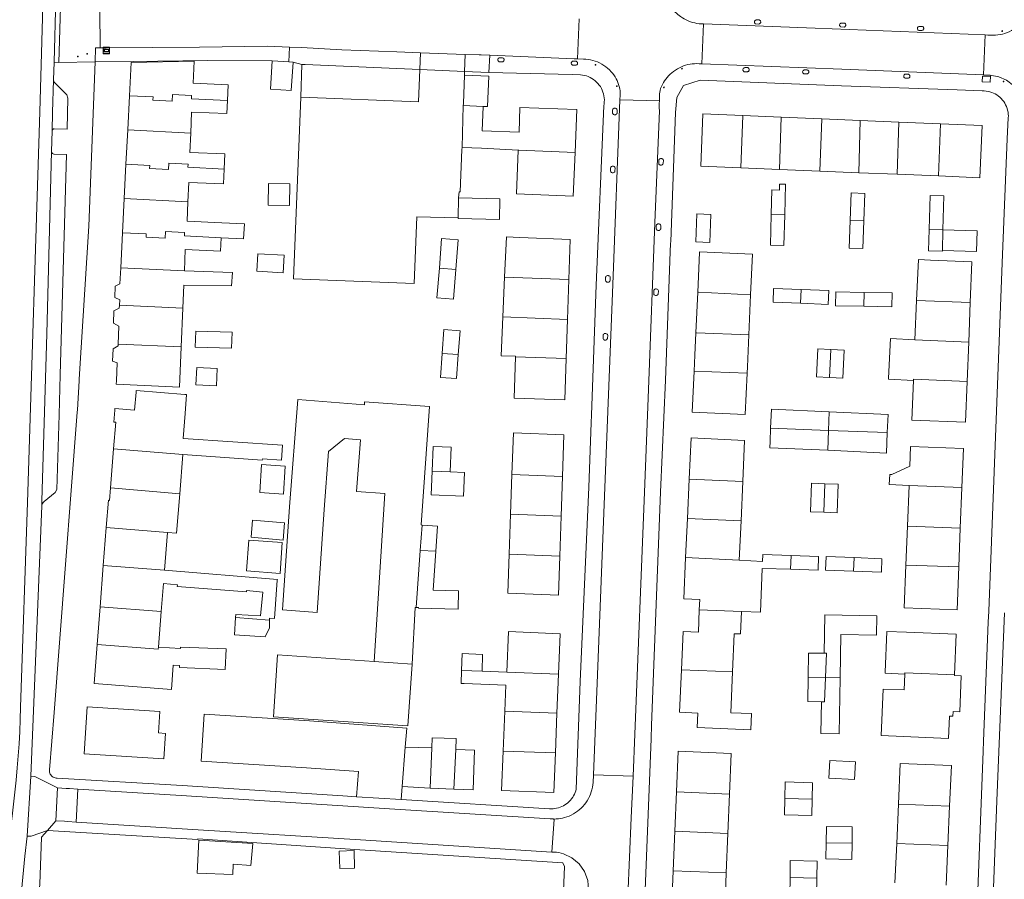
# Model space of a CAD drawing. Header units: metres. Extents: x 89888 to 94270, y 464165 to 468904.
# Tile 222 of 256: x 92095 to 92244, y 467100 to 467231. Entities that reach past the tile are written whole.
import ezdxf

# ---------------------------------------------------------------- set-up
doc = ezdxf.new("R2010")
doc.units = ezdxf.units.M
doc.layers.get('0').update_dxf_attribs({"linetype": 'CONTINUOUS'})
for name, color, linetype, lineweight in [('B_BEBOUWINGSGRENS_0', 251, 'CONTINUOUS', 13), ('B_LUIFEL_1', 251, 'CONTINUOUS', 13), ('B_TUSSENMUUR_0', 251, 'CONTINUOUS', 13), ('Q_PAALTJE_0', 251, 'CONTINUOUS', 13), ('Q_VERKEERSBORD_0', 251, 'CONTINUOUS', 13), ('V_WEGGRENS_0', 251, 'CONTINUOUS', 13)]:
    doc.layers.add(name, color=color, linetype=linetype, lineweight=lineweight)

# ---------------------------------------------------------------- blocks, each defined once
blk = doc.blocks.new('Q_PAAL_STEEN')
for points in [[(-0.5, 0.5), (0.5, 0.5), (0.5, -0.5), (-0.5, -0.5)], [(-0.1, 0.3), (0.1, 0.3), (0.1, -0.3), (-0.1, -0.3)]]:
    blk.add_lwpolyline(points, close=True)
blk.add_lwpolyline([(-0.4, 0.5), (0.4, 0.5, -0.414214), (0.5, 0.4), (0.5, -0.4, -0.414214), (0.4, -0.5), (-0.4, -0.5, -0.414214), (-0.5, -0.4), (-0.5, 0.4), (-0.5, 0.4), (-0.5, 0.4), (-0.5, 0.4), (-0.5, 0.4), (-0.5, 0.5), (-0.5, 0.5), (-0.5, 0.5), (-0.5, 0.5), (-0.5, 0.5), (-0.5, 0.5), (-0.5, 0.5), (-0.5, 0.5), (-0.5, 0.5), (-0.4, 0.5), (-0.4, 0.5), (-0.4, 0.5), (-0.4, 0.5), (-0.4, 0.5)], format="xyb")
blk = doc.blocks.new('Q_PAALTJE')
at = {"color": 251, "true_color": 0x666666, "xscale": 0.1, "yscale": 0.1, "zscale": 0.01}
blk.add_blockref('Q_PAAL_STEEN', (0, 0), dxfattribs=at)
blk = doc.blocks.new('Q_VERKEERSBORD')
for points in [[(-0.5, 0.5), (0.5, 0.5), (0.5, -0.5), (-0.5, -0.5)], [(-0.37, 0.22), (0.36, 0.22), (0.36, -0.21), (-0.37, -0.21)]]:
    blk.add_lwpolyline(points, close=True)
for points in [[(-0.44, 0.46), (0.44, 0.46, -0.414214), (0.46, 0.44), (0.46, -0.44, -0.414214), (0.44, -0.46), (-0.44, -0.46, -0.414214), (-0.46, -0.44), (-0.46, 0.44), (-0.46, 0.44), (-0.46, 0.45), (-0.46, 0.45), (-0.46, 0.45), (-0.46, 0.45), (-0.46, 0.45), (-0.46, 0.45), (-0.46, 0.46), (-0.46, 0.46), (-0.46, 0.46), (-0.45, 0.46), (-0.45, 0.46), (-0.45, 0.46), (-0.45, 0.46), (-0.45, 0.46), (-0.45, 0.46), (-0.44, 0.46), (-0.44, 0.46)], [(-0.29, 0.16), (0.28, 0.16, -0.414214), (0.3, 0.14), (0.3, -0.13, -0.414214), (0.28, -0.16), (-0.29, -0.16, -0.414214), (-0.31, -0.13), (-0.31, 0.14), (-0.31, 0.14), (-0.31, 0.14), (-0.31, 0.14), (-0.31, 0.15), (-0.31, 0.15), (-0.31, 0.15), (-0.3, 0.15), (-0.3, 0.15), (-0.3, 0.15), (-0.3, 0.16), (-0.3, 0.16), (-0.3, 0.16), (-0.3, 0.16), (-0.29, 0.16), (-0.29, 0.16), (-0.29, 0.16), (-0.29, 0.16), (-0.29, 0.16)]]:
    blk.add_lwpolyline(points, format="xyb")

msp = doc.modelspace()

# ---------------------------------------------------------------- linework, layer by layer
at = {"layer": 'B_BEBOUWINGSGRENS_0'}
for p, q in [((92133.23, 467224.45), (92135.75, 467224.29)), ((92135.75, 467224.29), (92136.38, 467224.25)), ((92155.56, 467223.1), (92162.36, 467222.83)), ((92162.36, 467222.83), (92162.34, 467222.24)), ((92111.59, 467219.15), (92111.33, 467213.97)), ((92162.16, 467217.65), (92165.18, 467217.53)), ((92210.32, 467215.89), (92204.49, 467216.13)), ((92216.45, 467215.63), (92210.32, 467215.89)), ((92222.27, 467215.39), (92216.45, 467215.63)), ((92228.12, 467215.15), (92222.27, 467215.39)), ((92234.44, 467214.89), (92228.12, 467215.15)), ((92111.33, 467213.97), (92111.07, 467208.78)), ((92111.07, 467208.78), (92110.8, 467203.58)), ((92198.12, 467208.49), (92204.21, 467208.23)), ((92204.21, 467208.23), (92210.05, 467207.99)), ((92210.05, 467207.99), (92216.15, 467207.74)), ((92216.15, 467207.74), (92222.04, 467207.49)), ((92222.04, 467207.49), (92227.89, 467207.25)), ((92227.89, 467207.25), (92234.12, 467206.99)), ((92232.86, 467204.05), (92232.71, 467198.88)), ((92110.8, 467203.58), (92110.54, 467198.39)), ((92132.62, 467202.55), (92135.83, 467202.5)), ((92208.8, 467201.16), (92208.67, 467196.53)), ((92220.75, 467200.24), (92220.62, 467196.07)), ((92110.54, 467198.39), (92110.27, 467193.09)), ((92168.68, 467197.75), (92168.41, 467191.68)), ((92170.71, 467197.65), (92168.68, 467197.75)), ((92197.93, 467195.41), (92197.66, 467189.37)), ((92238.95, 467187.81), (92239.2, 467193.99)), ((92168.41, 467191.68), (92168.14, 467185.65)), ((92177.94, 467185.26), (92178.15, 467191.32)), ((92119.68, 467186.95), (92119.83, 467190.47)), ((92197.66, 467189.37), (92197.38, 467183.25)), ((92205.41, 467182.94), (92205.68, 467189)), ((92209.08, 467187.88), (92213.25, 467187.71)), ((92230.82, 467188.15), (92230.57, 467182.17)), ((92238.7, 467181.83), (92238.95, 467187.81)), ((92119.42, 467181.1), (92119.68, 467186.95)), ((92218.55, 467187.34), (92222.82, 467187.26)), ((92177.74, 467179.32), (92177.94, 467185.26)), ((92127.07, 467180.9), (92127.15, 467183.32)), ((92161.4, 467179.92), (92161.66, 467183.53)), ((92205.19, 467178.09), (92205.41, 467182.94)), ((92238.45, 467175.85), (92238.7, 467181.83)), ((92119.16, 467175), (92119.42, 467181.1)), ((92205.14, 467177.1), (92205.19, 467178.09)), ((92215.63, 467176.54), (92217.63, 467176.45)), ((92226.57, 467176.2), (92230.32, 467175.99)), ((92177.18, 467161.47), (92177.4, 467167.8)), ((92109.2, 467165.67), (92108.74, 467159.73)), ((92208.57, 467165.83), (92217.35, 467165.43)), ((92119.21, 467158.86), (92119.67, 467164.79)), ((92162.34, 467162.08), (92160.17, 467162.17)), ((92169.52, 467161.78), (92169.32, 467155.74)), ((92176.97, 467155.47), (92177.18, 467161.47)), ((92196.37, 467161.08), (92196.1, 467155.12)), ((92204.22, 467154.76), (92204.49, 467160.72)), ((92229.67, 467160.11), (92229.43, 467153.94)), ((92237.43, 467153.62), (92237.67, 467159.8)), ((92131.35, 467159.03), (92134.92, 467158.8)), ((92169.32, 467155.74), (92169.11, 467149.72)), ((92176.76, 467149.41), (92176.97, 467155.47)), ((92196.1, 467155.12), (92195.83, 467149.17)), ((92108.08, 467153.72), (92107.63, 467147.97)), ((92134.88, 467151.83), (92135.1, 467154.42)), ((92203.95, 467148.81), (92204.22, 467154.76)), ((92229.43, 467153.94), (92229.19, 467148.04)), ((92237.2, 467147.8), (92237.43, 467153.62)), ((92116.9, 467147.26), (92117.35, 467152.98)), ((92134.4, 467146.79), (92134.75, 467151.46)), ((92107.63, 467147.97), (92107.15, 467141.74)), ((92217.04, 467147.27), (92221.26, 467147.11)), ((92116.41, 467141), (92116.75, 467145.26)), ((92107.15, 467141.74), (92106.7, 467136.01)), ((92115.99, 467135.59), (92116.41, 467141)), ((92204.13, 467137.65), (92204.31, 467140.99)), ((92202.93, 467131.86), (92203.18, 467137.65)), ((92203.18, 467137.65), (92204.13, 467137.65)), ((92229.29, 467137.87), (92226.29, 467137.99)), ((92168.76, 467131.81), (92165, 467131.95)), ((92176.34, 467125.62), (92176.57, 467131.51)), ((92219.08, 467122.47), (92219.22, 467130.97)), ((92236.57, 467131.3), (92236.57, 467131.41)), ((92168.45, 467125.93), (92168.21, 467119.84)), ((92176.1, 467119.58), (92176.34, 467125.62)), ((92117.05, 467122.55), (92116, 467122.62)), ((92153.38, 467120.47), (92152.92, 467114.5)), ((92157.4, 467120.35), (92157.16, 467114.26)), ((92228.35, 467118.01), (92228.07, 467111.84)), ((92217.53, 467115.74), (92221.42, 467115.55)), ((92152.92, 467114.5), (92152.77, 467112.54)), ((92157.16, 467114.26), (92160.74, 467114.12)), ((92194.43, 467113.67), (92194.2, 467107.71)), ((92202.23, 467107.39), (92202.46, 467113.35)), ((92152.77, 467112.54), (92145.99, 467112.96)), ((92214.95, 467110.11), (92215.01, 467112.6)), ((92228.07, 467111.84), (92227.81, 467105.88)), ((92235.55, 467105.54), (92235.81, 467111.5)), ((92194.2, 467107.71), (92193.96, 467101.74)), ((92201.99, 467101.42), (92202.23, 467107.39)), ((92221.04, 467105.91), (92221.08, 467108.38)), ((92129.99, 467102.55), (92130.29, 467105.88)), ((92227.81, 467105.88), (92227.54, 467099.91)), ((92235.28, 467099.57), (92235.55, 467105.54))]:
    msp.add_line(p, q, dxfattribs=at)
for points in [[(92126.45, 467218.4), (92126.55, 467220.79), (92121.25, 467221.03), (92121.4, 467224.39), (92111.84, 467224.19), (92111.59, 467219.15)], [(92136.38, 467224.25), (92136.1, 467219.94), (92132.94, 467220.15), (92133.23, 467224.45)], [(92137.54, 467218.91), (92155.37, 467218.21), (92155.56, 467223.1)], [(92162.34, 467222.24), (92162.17, 467217.95), (92162.17, 467217.9), (92162.16, 467217.65)], [(92120.87, 467213.49), (92121.01, 467216.66), (92126.37, 467216.43), (92126.45, 467218.4)], [(92161.37, 467200.65), (92155.14, 467200.8), (92154.74, 467190.7), (92136.46, 467191.41), (92137.54, 467218.91)], [(92165.18, 467217.53), (92165.04, 467213.84), (92170.6, 467213.63)], [(92170.6, 467213.63), (92170.74, 467217.38), (92179.33, 467217.05), (92179.08, 467210.53)], [(92204.49, 467216.13), (92198.44, 467216.38), (92198.12, 467208.49)], [(92234.12, 467206.99), (92240.39, 467206.73), (92240.72, 467214.63), (92234.44, 467214.89)], [(92125.96, 467208.03), (92126.06, 467210.34), (92120.74, 467210.57), (92120.87, 467213.49)], [(92161.98, 467211.3), (92161.96, 467211.01), (92161.71, 467204.6), (92161.52, 467204.61), (92161.44, 467203.7)], [(92170.49, 467210.9), (92164.93, 467211.19), (92161.98, 467211.3)], [(92179.08, 467210.53), (92178.82, 467203.93), (92170.24, 467204.26), (92170.49, 467210.9)], [(92120.46, 467203.09), (92120.59, 467206.01), (92125.86, 467205.78), (92125.96, 467208.03)], [(92135.83, 467202.5), (92135.88, 467205.82), (92132.68, 467205.87), (92132.62, 467202.55)], [(92210.85, 467201.11), (92210.98, 467205.74), (92210.06, 467205.77), (92210.03, 467204.86), (92208.91, 467204.89), (92208.8, 467201.16)], [(92222.81, 467200.17), (92222.95, 467204.35), (92220.89, 467204.42), (92220.75, 467200.24)], [(92234.78, 467198.82), (92234.93, 467203.99), (92232.86, 467204.05)], [(92125.6, 467199.89), (92120.34, 467200.12), (92120.46, 467203.09)], [(92161.44, 467203.7), (92167.71, 467203.54), (92167.63, 467200.4), (92161.37, 467200.56), (92161.37, 467200.65)], [(92197.37, 467196.99), (92199.48, 467196.9), (92199.65, 467201.15), (92197.54, 467201.24), (92197.37, 467196.99)], [(92208.67, 467196.53), (92210.72, 467196.47), (92210.85, 467201.11)], [(92125.5, 467197.64), (92128.89, 467197.45), (92129.02, 467199.73), (92125.6, 467199.89)], [(92220.62, 467196.07), (92222.68, 467196), (92222.81, 467200.17)], [(92232.71, 467198.88), (92232.62, 467195.65), (92234.74, 467195.59), (92234.75, 467195.7)], [(92234.75, 467195.7), (92239.89, 467195.55), (92239.98, 467198.67), (92234.78, 467198.82)], [(92119.92, 467192.6), (92120.06, 467195.83), (92125.41, 467195.59), (92125.5, 467197.64)], [(92161.02, 467192.83), (92161.37, 467197.31), (92158.88, 467197.51), (92158.53, 467193.03)], [(92178.15, 467191.32), (92178.36, 467197.39), (92170.71, 467197.65)], [(92131.02, 467195.2), (92130.87, 467192.56), (92134.86, 467192.33)], [(92134.86, 467192.33), (92135.01, 467194.97), (92131.02, 467195.2)], [(92205.68, 467189), (92205.96, 467195.13), (92197.93, 467195.5), (92197.93, 467195.41)], [(92239.2, 467193.99), (92232.92, 467194.25), (92231.08, 467194.33), (92230.82, 467188.15)], [(92110.27, 467193.09), (92110.15, 467190.66), (92109.43, 467190.3), (92109.38, 467188.58), (92110.14, 467188.24), (92110.09, 467187.4)], [(92119.83, 467190.47), (92127.03, 467190.33), (92127.19, 467192.35), (92119.92, 467192.6)], [(92158.53, 467193.03), (92158.17, 467188.54), (92160.66, 467188.34), (92161.02, 467192.83)], [(92213.33, 467189.79), (92209.16, 467189.96), (92209.08, 467187.88)], [(92213.25, 467187.71), (92217.42, 467187.54), (92217.5, 467189.62), (92213.33, 467189.79)], [(92222.86, 467189.36), (92218.59, 467189.44), (92218.55, 467187.34)], [(92222.82, 467187.26), (92227.08, 467187.17), (92227.12, 467189.27), (92222.86, 467189.36)], [(92110.09, 467187.4), (92110.06, 467186.96), (92109.23, 467186.58), (92109.18, 467184.68), (92109.97, 467184.26), (92109.88, 467181.52)], [(92168.14, 467185.65), (92167.88, 467179.75), (92170.09, 467179.71), (92170.09, 467179.58)], [(92127.15, 467183.32), (92121.64, 467183.5), (92121.56, 467181.08), (92127.07, 467180.9)], [(92161.66, 467183.53), (92159.23, 467183.71), (92158.97, 467180.1)], [(92197.38, 467183.25), (92197.23, 467179.86), (92197.12, 467177.41)], [(92230.57, 467182.17), (92226.85, 467182.35), (92226.58, 467176.35), (92226.57, 467176.2)], [(92109.88, 467181.52), (92109.87, 467181.26), (92109.13, 467180.8), (92109.01, 467178.95), (92109.75, 467178.69), (92109.62, 467175.95), (92109.6, 467175.44), (92119.16, 467175)], [(92217.83, 467180.72), (92215.83, 467180.81), (92215.63, 467176.54)], [(92217.63, 467176.45), (92219.62, 467176.35), (92219.83, 467180.62), (92217.83, 467180.72)], [(92158.97, 467180.1), (92158.71, 467176.48), (92161.15, 467176.31), (92161.4, 467179.92)], [(92170.09, 467179.58), (92169.87, 467173.35), (92177.53, 467173.09), (92177.74, 467179.32)], [(92124.76, 467175.19), (92124.89, 467177.83), (92121.78, 467177.99), (92121.65, 467175.35), (92124.76, 467175.19)], [(92197.12, 467177.41), (92196.84, 467171.2), (92204.86, 467170.84), (92205.14, 467177.1)], [(92230.32, 467175.99), (92230.07, 467170.01), (92238.2, 467169.67), (92238.45, 467175.85)], [(92134.77, 467166.19), (92119.72, 467167.24), (92120.02, 467171.03), (92120.24, 467173.89), (92120.01, 467173.91), (92112.62, 467174.49), (92112.6, 467174.25), (92112.38, 467171.52), (92109.39, 467171.75), (92109.38, 467171.53), (92109.23, 467169.7), (92109.51, 467169.68), (92109.2, 467165.67)], [(92147.19, 467172.34), (92137.09, 467173.11), (92135.85, 467156.86), (92134.78, 467141.27), (92140.05, 467140.85), (92141.09, 467156.46), (92141.76, 467165.25), (92144.16, 467167.21), (92146.58, 467167.03), (92145.99, 467159.18), (92150.29, 467158.9), (92148.66, 467133.44)], [(92155.92, 467154.11), (92155.76, 467154.12), (92157.06, 467172.08), (92147.22, 467172.75), (92147.19, 467172.34)], [(92217.59, 467171.26), (92208.85, 467171.67), (92208.71, 467168.77)], [(92226.38, 467168.13), (92226.51, 467170.85), (92217.59, 467171.26)], [(92208.71, 467168.77), (92208.62, 467166.77), (92208.57, 467165.83)], [(92177.4, 467167.8), (92169.74, 467168.07), (92169.52, 467161.78)], [(92204.49, 467160.72), (92204.76, 467166.94), (92196.65, 467167.31), (92196.37, 467161.08)], [(92217.35, 467165.43), (92226.24, 467165.02), (92226.38, 467168.13)], [(92119.67, 467164.79), (92131.72, 467163.95), (92131.74, 467164.14), (92134.61, 467163.94), (92134.77, 467166.19)], [(92160.17, 467162.17), (92160.32, 467165.91), (92157.61, 467166.02), (92157.46, 467162.28)], [(92237.67, 467159.8), (92237.9, 467165.71), (92229.9, 467166.03), (92229.78, 467163.03)], [(92134.92, 467158.8), (92135.19, 467163.04), (92131.62, 467163.27), (92131.35, 467159.03)], [(92157.46, 467162.28), (92157.31, 467158.69), (92162.19, 467158.5), (92162.34, 467162.08)], [(92229.78, 467163.03), (92227.06, 467161.77), (92226.74, 467161.79), (92226.67, 467160.23), (92229.67, 467160.11)], [(92108.74, 467159.73), (92108.59, 467157.84), (92108.4, 467157.86), (92108.08, 467153.72)], [(92216.92, 467160.35), (92214.9, 467160.43), (92214.74, 467156.11), (92216.76, 467156.04)], [(92216.76, 467156.04), (92218.78, 467155.97), (92218.94, 467160.28), (92216.92, 467160.35)], [(92117.35, 467152.98), (92118.74, 467152.87), (92119.21, 467158.86)], [(92135.1, 467154.42), (92130.24, 467154.84), (92130.02, 467152.25), (92134.88, 467151.83)], [(92157.99, 467150.15), (92158.23, 467153.96), (92155.92, 467154.11)], [(92134.75, 467151.46), (92129.68, 467151.84), (92129.33, 467147.17), (92134.4, 467146.79)], [(92155.02, 467141.61), (92155.39, 467141.62), (92155.39, 467141.51), (92161.37, 467141.34), (92161.45, 467144.16), (92157.61, 467144.26), (92157.99, 467150.15)], [(92169.11, 467149.72), (92168.9, 467143.77), (92176.56, 467143.5), (92176.76, 467149.41)], [(92195.83, 467149.17), (92195.55, 467142.94), (92197.97, 467142.83), (92197.9, 467141.27)], [(92211.82, 467149.49), (92207.53, 467149.66), (92207.49, 467148.59), (92203.95, 467148.81)], [(92211.73, 467147.41), (92215.91, 467147.29), (92215.97, 467149.33), (92211.82, 467149.49)], [(92221.34, 467149.17), (92217.12, 467149.33), (92217.04, 467147.27)], [(92221.26, 467147.11), (92225.48, 467146.95), (92225.56, 467149.01), (92221.34, 467149.17)], [(92204.31, 467140.99), (92207.18, 467140.9), (92207.4, 467147.54), (92211.73, 467147.41)], [(92229.19, 467148.04), (92228.94, 467141.56), (92236.94, 467141.25), (92237.2, 467147.8)], [(92132.79, 467139.69), (92132.79, 467140.02), (92133.54, 467139.95), (92133.99, 467145.77), (92134, 467145.87), (92116.9, 467147.26)], [(92116.75, 467145.26), (92118.87, 467145.07), (92118.81, 467144.8), (92129.3, 467143.98), (92129.31, 467144.17), (92131.78, 467143.96), (92131.45, 467140.36), (92127.71, 467140.58), (92127.67, 467140.1)], [(92154.4, 467133.05), (92154.88, 467141.6), (92155.02, 467141.61)], [(92127.67, 467140.1), (92127.5, 467137.49), (92132.16, 467137.18), (92132.79, 467138.53), (92132.79, 467139.69)], [(92197.9, 467141.27), (92197.76, 467137.89), (92195.44, 467137.99), (92195.19, 467132.16)], [(92219.22, 467130.97), (92219.32, 467137.53), (92224.72, 467137.44), (92224.77, 467140.37), (92216.91, 467140.5), (92216.82, 467134.68)], [(92176.57, 467131.51), (92176.81, 467137.65), (92169.01, 467137.96), (92168.76, 467131.81)], [(92226.29, 467137.99), (92226.04, 467131.81), (92226.03, 467131.67), (92229.03, 467131.54)], [(92236.57, 467131.41), (92236.83, 467137.56), (92229.29, 467137.87)], [(92106.7, 467136.01), (92106.24, 467130.1), (92117.96, 467129.19), (92118.24, 467132.87), (92119.18, 467132.84), (92119.16, 467132.55), (92126.1, 467132.25), (92126.22, 467135.34), (92119.35, 467135.63), (92119.34, 467135.41), (92115.99, 467135.59)], [(92148.66, 467133.44), (92134.02, 467134.43), (92133.39, 467125.05), (92153.77, 467123.67), (92154.4, 467133.05)], [(92165, 467131.95), (92165.08, 467134.52), (92162.01, 467134.65), (92161.91, 467132.08)], [(92216.82, 467134.68), (92214.44, 467134.72), (92214.38, 467131.04)], [(92161.91, 467132.08), (92161.83, 467130.12), (92162.3, 467130.09), (92168.6, 467129.85), (92168.45, 467125.93)], [(92195.19, 467132.16), (92194.91, 467125.75), (92197.7, 467125.63), (92197.6, 467123.42), (92205.71, 467123.07), (92205.82, 467125.54), (92202.66, 467125.68), (92202.93, 467131.86)], [(92214.38, 467131.04), (92214.32, 467127.37), (92216.4, 467127.34)], [(92229.03, 467131.54), (92228.93, 467129.12), (92225.76, 467129.25), (92225.47, 467122.21), (92232.21, 467121.93), (92235.65, 467121.79), (92235.79, 467125.17), (92236.31, 467125.15), (92236.34, 467125.85), (92237.35, 467125.81), (92237.58, 467131.26), (92236.57, 467131.3)], [(92116, 467122.62), (92116.21, 467125.86), (92105.18, 467126.55), (92104.72, 467119.43), (92116.81, 467118.67), (92117.05, 467122.55)], [(92216.4, 467127.34), (92216.32, 467122.51), (92219.08, 467122.47)], [(92145.99, 467112.96), (92146.3, 467116.75), (92138.42, 467117.32), (92122.44, 467118.36), (92122.89, 467125.47), (92138.88, 467124.43), (92153.61, 467123.36), (92153.38, 467120.47)], [(92161.01, 467120.09), (92161.06, 467121.76), (92157.46, 467121.89), (92157.4, 467120.35)], [(92160.74, 467114.12), (92163.65, 467114.01), (92163.88, 467119.98), (92161.01, 467120.09)], [(92168.21, 467119.84), (92167.97, 467113.9), (92175.86, 467113.59), (92176.1, 467119.58)], [(92202.46, 467113.35), (92202.71, 467119.52), (92194.68, 467119.84), (92194.43, 467113.67)], [(92221.42, 467115.55), (92221.55, 467118.24), (92217.66, 467118.43), (92217.53, 467115.74)], [(92235.81, 467111.5), (92236.08, 467117.66), (92228.35, 467118.01)], [(92215.01, 467112.6), (92215.07, 467115.08), (92210.92, 467115.19), (92210.86, 467112.7)], [(92210.86, 467112.7), (92210.8, 467110.21), (92214.95, 467110.11)], [(92221.08, 467108.38), (92217.16, 467108.45), (92217.11, 467105.98)], [(92130.29, 467105.88), (92122.12, 467106.38), (92121.87, 467101.39), (92127.23, 467101.19), (92127.32, 467102.71), (92129.99, 467102.55)], [(92217.11, 467105.98), (92217.07, 467103.52), (92221, 467103.45), (92221.04, 467105.91)], [(92215.7, 467100.62), (92215.75, 467103.21), (92211.69, 467103.28), (92211.65, 467100.69)], [(92193.96, 467101.74), (92193.71, 467095.58), (92201.75, 467095.26), (92201.99, 467101.42)], [(92211.65, 467100.69), (92211.6, 467098.1), (92215.66, 467098.02), (92215.7, 467100.62)]]:
    msp.add_lwpolyline(points, dxfattribs=at)
at = {"layer": 'B_LUIFEL_1'}
for p, q in [((92157.4, 467120.35), (92153.38, 467120.47)), ((92152.92, 467114.5), (92157.16, 467114.26))]:
    msp.add_line(p, q, dxfattribs=at)
for points in [[(92165.18, 467217.53), (92165.85, 467217.5), (92166.03, 467222.1), (92162.34, 467222.24)], [(92145.61, 467104.79), (92143.38, 467104.72), (92143.46, 467102.08), (92145.69, 467102.14), (92145.61, 467104.79)]]:
    msp.add_lwpolyline(points, dxfattribs=at)
at = {"layer": 'B_TUSSENMUUR_0'}
for p, q in [((92162.16, 467217.65), (92161.98, 467211.3)), ((92204.49, 467216.13), (92204.21, 467208.23)), ((92210.32, 467215.89), (92210.05, 467207.99)), ((92216.45, 467215.63), (92216.15, 467207.74)), ((92222.27, 467215.39), (92222.04, 467207.49)), ((92228.12, 467215.15), (92227.89, 467207.25)), ((92234.44, 467214.89), (92234.12, 467206.99)), ((92111.33, 467213.97), (92120.87, 467213.49)), ((92110.8, 467203.58), (92120.46, 467203.09)), ((92161.44, 467203.7), (92161.37, 467200.65)), ((92208.8, 467201.16), (92210.85, 467201.11)), ((92220.75, 467200.24), (92222.81, 467200.17)), ((92232.71, 467198.88), (92234.78, 467198.82)), ((92234.78, 467198.82), (92234.75, 467195.7)), ((92110.27, 467193.09), (92119.92, 467192.6)), ((92158.53, 467193.03), (92161.02, 467192.83)), ((92168.41, 467191.68), (92178.15, 467191.32)), ((92213.25, 467187.71), (92213.33, 467189.79)), ((92222.86, 467189.36), (92222.82, 467187.26)), ((92230.82, 467188.15), (92238.95, 467187.81)), ((92110.09, 467187.4), (92119.68, 467186.95)), ((92168.14, 467185.65), (92177.94, 467185.26)), ((92238.7, 467181.83), (92230.57, 467182.17)), ((92109.88, 467181.52), (92119.42, 467181.1)), ((92217.83, 467180.72), (92217.63, 467176.45)), ((92158.97, 467180.1), (92161.4, 467179.92)), ((92170.09, 467179.58), (92177.74, 467179.32)), ((92197.12, 467177.41), (92205.14, 467177.1)), ((92217.48, 467168.45), (92217.59, 467171.26)), ((92208.71, 467168.77), (92217.48, 467168.45)), ((92217.35, 467165.43), (92217.48, 467168.45)), ((92217.48, 467168.45), (92226.38, 467168.13)), ((92109.2, 467165.67), (92119.67, 467164.79)), ((92157.46, 467162.28), (92160.17, 467162.17)), ((92169.52, 467161.78), (92177.18, 467161.47)), ((92196.37, 467161.08), (92204.49, 467160.72)), ((92108.74, 467159.73), (92119.21, 467158.86)), ((92216.76, 467156.04), (92216.92, 467160.35)), ((92237.67, 467159.8), (92229.67, 467160.11)), ((92169.32, 467155.74), (92176.97, 467155.47)), ((92196.1, 467155.12), (92204.22, 467154.76)), ((92108.08, 467153.72), (92117.35, 467152.98)), ((92155.92, 467154.11), (92155.64, 467150.25)), ((92229.43, 467153.94), (92237.43, 467153.62)), ((92155.64, 467150.25), (92155.02, 467141.61)), ((92155.64, 467150.25), (92157.99, 467150.15)), ((92169.11, 467149.72), (92176.76, 467149.41)), ((92203.95, 467148.81), (92195.83, 467149.17)), ((92211.82, 467149.49), (92211.73, 467147.41)), ((92221.34, 467149.17), (92221.26, 467147.11)), ((92107.63, 467147.97), (92116.9, 467147.26)), ((92237.2, 467147.8), (92229.19, 467148.04)), ((92116.41, 467141), (92107.15, 467141.74)), ((92127.67, 467140.1), (92132.79, 467139.69)), ((92197.9, 467141.27), (92204.31, 467140.99)), ((92148.66, 467133.44), (92154.4, 467133.05)), ((92161.91, 467132.08), (92165, 467131.95)), ((92176.57, 467131.51), (92168.76, 467131.81)), ((92202.93, 467131.86), (92195.19, 467132.16)), ((92214.38, 467131.04), (92217, 467131)), ((92217, 467131), (92219.22, 467130.97)), ((92176.34, 467125.62), (92168.45, 467125.93)), ((92160.74, 467114.12), (92161.01, 467120.09)), ((92168.21, 467119.84), (92176.1, 467119.58)), ((92194.43, 467113.67), (92202.46, 467113.35)), ((92210.86, 467112.7), (92215.01, 467112.6)), ((92228.07, 467111.84), (92235.81, 467111.5)), ((92194.2, 467107.71), (92202.23, 467107.39)), ((92217.11, 467105.98), (92221.04, 467105.91)), ((92227.81, 467105.88), (92235.55, 467105.54)), ((92193.96, 467101.74), (92201.99, 467101.42)), ((92211.65, 467100.69), (92215.7, 467100.62))]:
    msp.add_line(p, q, dxfattribs=at)
for points in [[(92126.45, 467218.4), (92120.98, 467218.68), (92121, 467219.18), (92118.1, 467219.33), (92118.05, 467218.33), (92115.16, 467218.47), (92115.18, 467218.97), (92111.59, 467219.15)], [(92179.08, 467210.53), (92170.55, 467210.89), (92170.49, 467210.9)], [(92111.07, 467208.78), (92114.66, 467208.59), (92114.63, 467208.1), (92117.53, 467207.95), (92117.58, 467208.95), (92120.48, 467208.8), (92120.45, 467208.3), (92125.96, 467208.03)], [(92110.54, 467198.39), (92114.14, 467198.21), (92114.11, 467197.71), (92117.01, 467197.56), (92117.06, 467198.56), (92119.95, 467198.41), (92119.93, 467197.92), (92125.5, 467197.64)], [(92197.66, 467189.37), (92197.79, 467189.37), (92205.68, 467189)], [(92197.38, 467183.25), (92197.49, 467183.24), (92205.41, 467182.94)], [(92230.32, 467175.99), (92230.32, 467176.19), (92238.45, 467175.85)], [(92106.7, 467136.01), (92115.97, 467135.3), (92115.99, 467135.59)], [(92217, 467131), (92217.15, 467134.68), (92216.82, 467134.68)], [(92216.4, 467127.34), (92216.85, 467127.33), (92217, 467131)], [(92236.57, 467131.41), (92229.04, 467131.7), (92229.03, 467131.54)]]:
    msp.add_lwpolyline(points, dxfattribs=at)
at = {"layer": 'V_WEGGRENS_0'}
for p, q in [((92100.45, 467234.29), (92100.18, 467224.21)), ((92107.15, 467226.39), (92107.13, 467232.13)), ((92179.73, 467230.79), (92179.48, 467224.73)), ((92198.29, 467223.97), (92198.56, 467230.03)), ((92241.2, 467228.35), (92240.97, 467222.3)), ((92135.83, 467226.51), (92135.75, 467224.29)), ((92155.56, 467223.1), (92155.66, 467225.66)), ((92162.46, 467225.41), (92155.66, 467225.66)), ((92162.46, 467225.41), (92162.36, 467222.83)), ((92166.05, 467222.69), (92166.16, 467225.28)), ((92100.18, 467224.21), (92100.11, 467221.55)), ((92100.18, 467224.21), (92100.91, 467224.19)), ((92100.91, 467224.19), (92106.4, 467224.27)), ((92136.38, 467224.25), (92137.72, 467223.88)), ((92137.72, 467223.88), (92137.54, 467218.91)), ((92162.36, 467222.83), (92166.05, 467222.69)), ((92204.71, 467222.79), (92205.18, 467222.79)), ((92213.74, 467222.46), (92214.21, 467222.45)), ((92240.97, 467222.3), (92241.95, 467222.24)), ((92100.11, 467221.55), (92099.96, 467216.6)), ((92229.06, 467221.81), (92229.53, 467221.8)), ((92184.79, 467190.56), (92185.88, 467218.51)), ((92185.88, 467218.51), (92191.85, 467218.39)), ((92099.87, 467213.85), (92099.96, 467216.6)), ((92099.78, 467210.72), (92099.87, 467213.85)), ((92096.66, 467116.05), (92098.34, 467157.04)), ((92096.66, 467116.05), (92096.13, 467107)), ((92187.88, 467116.07), (92181.86, 467116.28)), ((92187.88, 467116.07), (92187.58, 467109.74)), ((92100.7, 467114.3), (92100.45, 467109.31)), ((92103.51, 467109.12), (92103.77, 467114.11)), ((92099.2, 467107.84), (92100.45, 467109.31)), ((92175.92, 467109.57), (92175.55, 467104.57)), ((92187.58, 467109.74), (92187.1, 467097.85)), ((92095.74, 467103.93), (92096.13, 467107))]:
    msp.add_line(p, q, dxfattribs=at)
for points in [[(92098.01, 467216.71), (92099.49, 467268.37), (92100.35, 467297.14)], [(92100.91, 467224.19), (92101.19, 467234.27), (92100.45, 467234.29)], [(92194.08, 467232.02), (92194.26, 467231.82), (92194.45, 467231.64), (92194.65, 467231.46), (92194.85, 467231.29), (92195.06, 467231.13), (92195.34, 467230.95), (92195.63, 467230.77), (92195.93, 467230.62), (92196.24, 467230.48), (92196.56, 467230.36), (92196.88, 467230.26), (92197.21, 467230.17), (92197.54, 467230.11), (92197.88, 467230.06), (92198.21, 467230.04), (92198.56, 467230.03)], [(92198.56, 467230.03), (92215.46, 467229.37), (92241.2, 467228.35)], [(92206.45, 467230.02), (92206.92, 467230.01), (92207, 467230.03), (92207.07, 467230.07), (92207.13, 467230.12), (92207.18, 467230.18), (92207.2, 467230.26), (92207.21, 467230.34), (92207.19, 467230.42), (92207.16, 467230.49), (92207.11, 467230.55), (92207.04, 467230.59), (92206.97, 467230.62), (92206.52, 467230.62), (92206.44, 467230.6), (92206.37, 467230.56), (92206.32, 467230.5), (92206.27, 467230.43), (92206.26, 467230.35), (92206.26, 467230.27), (92206.28, 467230.19), (92206.32, 467230.12), (92206.38, 467230.06), (92206.45, 467230.02)], [(92219.35, 467229.56), (92219.82, 467229.55), (92219.9, 467229.57), (92219.97, 467229.6), (92220.03, 467229.66), (92220.07, 467229.72), (92220.1, 467229.8), (92220.1, 467229.88), (92220.09, 467229.95), (92220.06, 467230.03), (92220.01, 467230.09), (92219.94, 467230.13), (92219.87, 467230.16), (92219.42, 467230.16), (92219.34, 467230.14), (92219.27, 467230.1), (92219.21, 467230.04), (92219.17, 467229.97), (92219.15, 467229.89), (92219.15, 467229.8), (92219.18, 467229.72), (92219.22, 467229.66), (92219.28, 467229.6), (92219.35, 467229.56)], [(92231.14, 467229.05), (92231.61, 467229.04), (92231.69, 467229.06), (92231.76, 467229.09), (92231.82, 467229.15), (92231.86, 467229.21), (92231.89, 467229.29), (92231.89, 467229.37), (92231.88, 467229.45), (92231.84, 467229.52), (92231.79, 467229.58), (92231.73, 467229.62), (92231.65, 467229.65), (92231.21, 467229.65), (92231.13, 467229.63), (92231.06, 467229.59), (92231, 467229.53), (92230.96, 467229.46), (92230.94, 467229.38), (92230.94, 467229.3), (92230.96, 467229.22), (92231.01, 467229.15), (92231.07, 467229.09), (92231.14, 467229.05)], [(92241.2, 467228.35), (92241.61, 467228.34), (92242.05, 467228.32), (92242.41, 467228.31), (92242.77, 467228.32), (92243.13, 467228.35), (92243.49, 467228.4), (92243.84, 467228.48), (92244.18, 467228.58), (92244.52, 467228.71), (92244.85, 467228.85), (92245.17, 467229.02), (92245.47, 467229.21), (92245.77, 467229.42), (92246.04, 467229.65), (92246.31, 467229.89), (92246.41, 467229.98), (92246.51, 467230.08), (92246.6, 467230.18), (92246.7, 467230.28), (92246.78, 467230.38)], [(92106.4, 467224.27), (92106.45, 467226.41), (92107.15, 467226.39)], [(92107.15, 467226.39), (92108.09, 467226.38), (92122.19, 467226.49), (92132.48, 467226.64), (92135.83, 467226.51)], [(92155.66, 467225.66), (92152.07, 467225.8), (92143.78, 467226.11), (92137.64, 467226.44), (92135.83, 467226.51)], [(92166.16, 467225.28), (92164.86, 467225.33), (92164.54, 467225.34), (92162.46, 467225.41)], [(92179.48, 467224.73), (92178.97, 467224.76), (92166.16, 467225.28)], [(92167.59, 467224.29), (92168.06, 467224.28), (92168.14, 467224.3), (92168.21, 467224.33), (92168.27, 467224.39), (92168.32, 467224.45), (92168.34, 467224.53), (92168.35, 467224.61), (92168.33, 467224.68), (92168.3, 467224.76), (92168.25, 467224.82), (92168.18, 467224.86), (92168.11, 467224.89), (92167.66, 467224.89), (92167.58, 467224.87), (92167.51, 467224.83), (92167.46, 467224.77), (92167.41, 467224.7), (92167.4, 467224.62), (92167.4, 467224.53), (92167.42, 467224.46), (92167.46, 467224.39), (92167.52, 467224.33), (92167.59, 467224.29)], [(92103.68, 467171.21), (92103.71, 467171.55), (92103.98, 467175.94), (92103.99, 467176.2), (92105.42, 467199.37), (92106.4, 467224.27)], [(92106.4, 467224.27), (92112.18, 467224.34), (92123.4, 467224.49), (92133.23, 467224.45)], [(92137.72, 467223.88), (92138.22, 467223.86), (92155.56, 467223.1)], [(92178.72, 467223.78), (92179.19, 467223.77), (92179.27, 467223.79), (92179.34, 467223.83), (92179.4, 467223.88), (92179.44, 467223.94), (92179.47, 467224.02), (92179.47, 467224.1), (92179.46, 467224.18), (92179.43, 467224.25), (92179.37, 467224.31), (92179.31, 467224.35), (92179.24, 467224.38), (92178.79, 467224.38), (92178.71, 467224.36), (92178.64, 467224.32), (92178.58, 467224.26), (92178.54, 467224.19), (92178.52, 467224.11), (92178.52, 467224.03), (92178.54, 467223.95), (92178.59, 467223.88), (92178.65, 467223.82), (92178.72, 467223.78)], [(92184.53, 467222.79), (92184.28, 467223.06), (92184.02, 467223.3), (92183.73, 467223.53), (92183.44, 467223.75), (92183.13, 467223.94), (92182.8, 467224.11), (92182.47, 467224.26), (92182.13, 467224.39), (92181.78, 467224.5), (92181.43, 467224.58), (92181.07, 467224.64), (92180.7, 467224.68), (92180.34, 467224.7), (92179.48, 467224.73)], [(92192.81, 467221.67), (92193.02, 467221.93), (92193.25, 467222.17), (92193.49, 467222.4), (92193.75, 467222.62), (92194.02, 467222.82), (92194.3, 467223.02), (92194.58, 467223.21), (92194.88, 467223.38), (92195.19, 467223.53), (92195.51, 467223.66), (92195.83, 467223.77), (92196.16, 467223.86), (92196.5, 467223.93), (92196.84, 467223.97), (92197.18, 467224), (92197.52, 467224.01), (92197.86, 467223.99), (92198.15, 467223.98), (92198.29, 467223.97)], [(92198.29, 467223.97), (92219.47, 467223.18), (92240.97, 467222.3)], [(92205.18, 467222.79), (92205.26, 467222.8), (92205.33, 467222.84), (92205.39, 467222.89), (92205.43, 467222.96), (92205.46, 467223.03), (92205.47, 467223.11), (92205.45, 467223.19), (92205.42, 467223.26), (92205.37, 467223.32), (92205.3, 467223.37), (92205.23, 467223.4), (92204.78, 467223.4), (92204.7, 467223.37), (92204.63, 467223.33), (92204.57, 467223.27), (92204.53, 467223.2), (92204.51, 467223.12), (92204.51, 467223.04), (92204.54, 467222.96), (92204.58, 467222.89), (92204.64, 467222.83), (92204.71, 467222.79)], [(92166.05, 467222.69), (92178.67, 467222.34), (92179.92, 467222.31), (92180.22, 467222.27), (92180.52, 467222.22), (92180.81, 467222.14), (92181.09, 467222.04), (92181.37, 467221.92), (92181.63, 467221.77), (92181.89, 467221.61), (92182.13, 467221.42), (92182.35, 467221.22), (92182.56, 467221), (92182.75, 467220.77)], [(92185.88, 467218.51), (92185.94, 467219.22), (92185.93, 467219.54), (92185.9, 467219.87), (92185.85, 467220.2), (92185.78, 467220.52), (92185.69, 467220.83), (92185.58, 467221.14), (92185.46, 467221.44), (92185.31, 467221.73), (92185.14, 467222.02), (92184.95, 467222.29), (92184.75, 467222.55), (92184.53, 467222.79)], [(92214.21, 467222.45), (92214.29, 467222.46), (92214.36, 467222.5), (92214.42, 467222.55), (92214.46, 467222.62), (92214.49, 467222.69), (92214.5, 467222.77), (92214.48, 467222.85), (92214.45, 467222.92), (92214.4, 467222.98), (92214.33, 467223.03), (92214.26, 467223.06), (92213.81, 467223.06), (92213.73, 467223.03), (92213.66, 467222.99), (92213.6, 467222.93), (92213.56, 467222.86), (92213.54, 467222.78), (92213.54, 467222.7), (92213.57, 467222.62), (92213.61, 467222.55), (92213.67, 467222.49), (92213.74, 467222.46)], [(92229.53, 467221.8), (92229.61, 467221.82), (92229.68, 467221.85), (92229.74, 467221.91), (92229.78, 467221.97), (92229.81, 467222.05), (92229.81, 467222.12), (92229.8, 467222.2), (92229.76, 467222.28), (92229.71, 467222.34), (92229.65, 467222.38), (92229.57, 467222.41), (92229.13, 467222.41), (92229.05, 467222.39), (92228.98, 467222.35), (92228.92, 467222.29), (92228.88, 467222.22), (92228.86, 467222.14), (92228.86, 467222.05), (92228.88, 467221.97), (92228.93, 467221.9), (92228.99, 467221.85), (92229.06, 467221.81)], [(92241.99, 467222.12), (92240.81, 467222.13), (92240.76, 467221.23), (92241.94, 467221.22), (92241.99, 467222.12)], [(92241.95, 467222.24), (92243.25, 467222.02), (92244.45, 467221.48), (92245.49, 467220.68), (92246.31, 467219.64), (92246.85, 467218.44)], [(92100.11, 467221.55), (92100.16, 467221.34), (92100.25, 467221.16), (92100.35, 467221.05), (92100.44, 467220.94), (92100.53, 467220.85), (92102.12, 467219.26), (92102.28, 467218.8), (92102.15, 467214.07)], [(92182.75, 467220.77), (92182.92, 467220.52), (92183.07, 467220.26), (92183.2, 467219.99), (92183.31, 467219.71), (92183.4, 467219.42), (92183.46, 467219.12), (92183.5, 467218.82), (92183.52, 467218.52), (92183.51, 467218.22), (92183.48, 467217.92), (92183.43, 467217.62)], [(92187.28, 467039.53), (92187.84, 467054.25), (92189.44, 467092.47), (92190.61, 467121.72), (92190.62, 467121.99), (92190.66, 467123.61), (92190.67, 467123.79), (92192.03, 467159.08), (92192.78, 467176.04), (92193.51, 467195.51), (92193.56, 467196.77), (92193.57, 467197.07), (92194.3, 467216.63), (92194.51, 467218.87), (92195.5, 467220.71), (92198.02, 467221.48)], [(92192.81, 467221.67), (92192.63, 467221.4), (92192.46, 467221.13), (92192.31, 467220.85), (92192.17, 467220.56), (92192.05, 467220.26), (92191.96, 467219.95), (92191.9, 467219.44), (92191.85, 467218.39)], [(92198.02, 467221.48), (92219.46, 467220.65), (92236.97, 467220.02), (92240.76, 467219.87), (92241.05, 467219.87), (92241.34, 467219.84), (92241.63, 467219.8), (92241.91, 467219.73), (92242.19, 467219.65), (92242.46, 467219.54), (92242.72, 467219.41), (92242.97, 467219.26), (92243.2, 467219.09), (92243.43, 467218.91), (92243.64, 467218.71), (92243.83, 467218.49)], [(92183.43, 467217.62), (92182.27, 467190.45), (92181.56, 467170.8), (92181.51, 467169.59), (92181.16, 467159.87), (92179.88, 467130.41), (92179.27, 467114.12), (92179.2, 467113.85), (92179.11, 467113.59), (92179, 467113.34), (92178.87, 467113.1), (92178.73, 467112.86), (92178.57, 467112.64), (92178.4, 467112.43), (92178.21, 467112.23), (92178.01, 467112.04), (92177.79, 467111.87)], [(92191.85, 467218.39), (92191.82, 467217.98), (92191.82, 467217.62), (92191.84, 467217.26), (92191.88, 467216.9), (92191.19, 467199.89), (92190.2, 467174.65)], [(92243.83, 467218.49), (92244.01, 467218.26), (92244.16, 467218.01), (92244.3, 467217.76), (92244.42, 467217.49), (92244.52, 467217.22), (92244.6, 467216.94), (92244.66, 467216.66), (92244.69, 467216.37), (92244.71, 467216.08), (92244.7, 467215.79), (92244.63, 467214.76), (92244.52, 467212.63), (92243.84, 467195.11), (92243.79, 467193.85), (92241.73, 467141.05), (92241.67, 467139.42), (92240.97, 467121.35), (92240.91, 467119.83)], [(92098.01, 467216.71), (92096.18, 467157.53), (92095.09, 467126.5), (92095.04, 467124.66), (92094.97, 467122.82), (92094.87, 467120.98), (92094.75, 467119.15), (92094.61, 467117.31), (92094.44, 467115.48), (92094.26, 467113.65), (92094.05, 467111.82), (92093.82, 467109.99), (92093.56, 467108.16), (92093.29, 467106.34), (92092.99, 467104.53), (92092.66, 467102.71), (92092.32, 467100.91), (92091.96, 467099.1)], [(92185.45, 467216.51), (92185.47, 467217), (92185.43, 467217.09), (92185.38, 467217.16), (92185.3, 467217.22), (92185.22, 467217.26), (92185.12, 467217.27), (92185.03, 467217.26), (92184.94, 467217.23), (92184.87, 467217.18), (92184.8, 467217.11), (92184.76, 467217.03), (92184.76, 467216.51), (92184.8, 467216.43), (92184.86, 467216.35), (92184.93, 467216.3), (92185.01, 467216.27), (92185.1, 467216.26), (92185.2, 467216.27), (92185.28, 467216.3), (92185.35, 467216.35), (92185.41, 467216.43), (92185.45, 467216.51)], [(92102.15, 467214.07), (92100.18, 467214.11), (92100.11, 467214.11), (92100.04, 467214.08), (92099.98, 467214.04), (92099.93, 467213.99), (92099.9, 467213.92), (92099.87, 467213.85)], [(92098.34, 467157.04), (92098.32, 467157.77), (92099.06, 467183.07), (92099.78, 467210.72)], [(92102.04, 467210.24), (92101.08, 467176.88), (92100.93, 467170.82), (92100.59, 467159.47), (92100.36, 467159.06), (92098.66, 467157.67), (92098.61, 467157.63), (92098.57, 467157.58), (92098.53, 467157.53), (92098.5, 467157.48), (92098.47, 467157.43), (92098.43, 467157.36), (92098.4, 467157.28), (92098.37, 467157.2), (92098.35, 467157.12), (92098.34, 467157.04)], [(92099.78, 467210.72), (92099.79, 467210.62), (92099.83, 467210.53), (92099.88, 467210.45), (92099.95, 467210.38), (92100.03, 467210.33), (92100.12, 467210.3), (92100.21, 467210.29), (92102.04, 467210.24)], [(92185.13, 467207.72), (92185.15, 467208.21), (92185.12, 467208.3), (92185.06, 467208.37), (92184.99, 467208.43), (92184.9, 467208.47), (92184.81, 467208.48), (92184.72, 467208.47), (92184.63, 467208.44), (92184.55, 467208.39), (92184.49, 467208.32), (92184.45, 467208.24), (92184.45, 467207.72), (92184.48, 467207.64), (92184.54, 467207.57), (92184.61, 467207.51), (92184.7, 467207.48), (92184.79, 467207.47), (92184.88, 467207.48), (92184.96, 467207.51), (92185.04, 467207.57), (92185.09, 467207.64), (92185.13, 467207.72)], [(92192.44, 467208.89), (92192.46, 467209.38), (92192.42, 467209.47), (92192.37, 467209.54), (92192.29, 467209.6), (92192.21, 467209.64), (92192.11, 467209.65), (92192.02, 467209.64), (92191.93, 467209.61), (92191.85, 467209.56), (92191.79, 467209.49), (92191.75, 467209.41), (92191.75, 467208.89), (92191.79, 467208.8), (92191.84, 467208.73), (92191.92, 467208.68), (92192, 467208.65), (92192.09, 467208.63), (92192.18, 467208.65), (92192.27, 467208.68), (92192.34, 467208.73), (92192.4, 467208.8), (92192.44, 467208.89)], [(92192.06, 467198.99), (92192.08, 467199.48), (92192.05, 467199.57), (92191.99, 467199.64), (92191.91, 467199.7), (92191.83, 467199.74), (92191.74, 467199.75), (92191.64, 467199.74), (92191.56, 467199.71), (92191.48, 467199.66), (92191.42, 467199.59), (92191.37, 467199.51), (92191.37, 467198.99), (92191.41, 467198.91), (92191.47, 467198.84), (92191.54, 467198.78), (92191.63, 467198.75), (92191.72, 467198.74), (92191.81, 467198.75), (92191.89, 467198.78), (92191.96, 467198.84), (92192.02, 467198.91), (92192.06, 467198.99)], [(92184.4, 467191.13), (92184.42, 467191.63), (92184.38, 467191.71), (92184.33, 467191.79), (92184.25, 467191.84), (92184.17, 467191.88), (92184.08, 467191.9), (92183.98, 467191.89), (92183.9, 467191.85), (92183.82, 467191.8), (92183.76, 467191.73), (92183.71, 467191.65), (92183.71, 467191.13), (92183.75, 467191.05), (92183.81, 467190.98), (92183.88, 467190.92), (92183.97, 467190.89), (92184.06, 467190.88), (92184.15, 467190.89), (92184.23, 467190.92), (92184.3, 467190.98), (92184.36, 467191.05), (92184.4, 467191.13)], [(92181.86, 467116.28), (92182.41, 467130.15), (92183.59, 467159.82), (92184.79, 467190.56)], [(92191.68, 467189.11), (92191.71, 467189.61), (92191.67, 467189.69), (92191.61, 467189.77), (92191.54, 467189.82), (92191.45, 467189.86), (92191.36, 467189.88), (92191.27, 467189.87), (92191.18, 467189.84), (92191.1, 467189.78), (92191.04, 467189.71), (92191, 467189.63), (92191, 467189.11), (92191.04, 467189.03), (92191.09, 467188.96), (92191.16, 467188.91), (92191.25, 467188.87), (92191.34, 467188.86), (92191.43, 467188.87), (92191.52, 467188.91), (92191.59, 467188.96), (92191.65, 467189.03), (92191.68, 467189.11)], [(92184, 467182.38), (92184.03, 467182.88), (92183.99, 467182.96), (92183.93, 467183.04), (92183.86, 467183.09), (92183.77, 467183.13), (92183.68, 467183.15), (92183.59, 467183.14), (92183.5, 467183.11), (92183.42, 467183.05), (92183.36, 467182.98), (92183.32, 467182.9), (92183.32, 467182.38), (92183.35, 467182.3), (92183.41, 467182.23), (92183.49, 467182.17), (92183.57, 467182.14), (92183.66, 467182.13), (92183.75, 467182.14), (92183.84, 467182.17), (92183.91, 467182.23), (92183.97, 467182.3), (92184, 467182.38)], [(92190.2, 467174.65), (92189.59, 467159.1), (92188.13, 467122.44), (92187.88, 467116.07)], [(92099.78, 467116.13), (92099.68, 467116.26), (92099.6, 467116.39), (92099.54, 467116.54), (92099.5, 467116.69), (92099.48, 467116.85), (92099.49, 467117.01), (92100.21, 467125.7), (92101, 467136.24), (92103.68, 467171.21)], [(92244.11, 467140.82), (92242.97, 467112.31), (92241.9, 467084.69)], [(92240.91, 467119.83), (92239.83, 467092.16), (92239.82, 467091.96), (92239.79, 467091.07), (92238.69, 467063.98), (92238.65, 467063.05), (92237.7, 467039.53)], [(92100.7, 467114.3), (92097.26, 467116.01), (92096.66, 467116.05)], [(92145.99, 467112.96), (92143.9, 467113.09), (92119.57, 467114.65), (92100.64, 467115.78), (92100.48, 467115.78), (92100.33, 467115.81), (92100.18, 467115.86), (92100.03, 467115.93), (92099.9, 467116.02), (92099.78, 467116.13)], [(92177.5, 467109.79), (92177.85, 467109.9), (92178.19, 467110.03), (92178.52, 467110.18), (92178.84, 467110.35), (92179.15, 467110.54), (92179.45, 467110.76), (92179.73, 467110.98), (92180, 467111.23), (92180.26, 467111.49), (92180.5, 467111.76), (92180.72, 467112.05), (92180.92, 467112.35), (92181.1, 467112.67), (92181.27, 467112.99), (92181.41, 467113.33), (92181.53, 467113.67), (92181.64, 467114.02), (92181.72, 467114.38), (92181.77, 467114.73), (92181.81, 467115.1), (92181.86, 467116.28)], [(92103.77, 467114.11), (92102.54, 467114.18), (92102, 467114.21), (92100.7, 467114.3)], [(92103.77, 467114.11), (92119.44, 467113.13), (92151.79, 467111.09), (92175.31, 467109.6), (92175.38, 467109.6), (92175.44, 467109.59), (92175.5, 467109.59), (92175.57, 467109.58), (92175.63, 467109.58), (92175.69, 467109.58), (92175.75, 467109.58), (92175.8, 467109.57), (92175.86, 467109.57), (92175.92, 467109.57)], [(92177.79, 467111.87), (92177.56, 467111.72), (92177.33, 467111.58), (92177.08, 467111.46), (92176.83, 467111.36), (92176.57, 467111.28), (92176.3, 467111.21), (92176.03, 467111.16), (92175.76, 467111.14), (92175.48, 467111.13), (92175.21, 467111.14), (92152.77, 467112.54)], [(92100.45, 467109.31), (92101.75, 467109.24), (92102.25, 467109.2), (92103.51, 467109.12)], [(92175.55, 467104.57), (92146.57, 467106.42), (92122.01, 467107.94), (92103.51, 467109.12)], [(92175.92, 467109.57), (92176.24, 467109.58), (92176.56, 467109.61), (92176.87, 467109.65), (92177.19, 467109.72), (92177.5, 467109.79)], [(92099.08, 467054.18), (92097.15, 467058.37), (92096.9, 467058.88), (92096.67, 467059.39), (92096.46, 467059.91), (92096.27, 467060.44), (92096.1, 467060.98), (92095.95, 467061.52), (92095.81, 467062.07), (92095.7, 467062.62), (92095.61, 467063.17), (92095.54, 467063.73), (92095.49, 467064.29), (92095.46, 467064.85), (92095.4, 467069.7), (92098, 467099.68), (92098.29, 467106.83), (92099.2, 467107.84)], [(92096.13, 467107), (92096.71, 467106.99), (92099.2, 467107.84)], [(92099.2, 467107.84), (92121.94, 467106.48), (92121.95, 467106.58), (92146.5, 467104.9), (92177.22, 467102.96)], [(92177.33, 467104.31), (92176.98, 467104.41), (92176.63, 467104.49), (92176.27, 467104.54), (92175.91, 467104.57), (92175.55, 467104.57)], [(92181.09, 467097.99), (92181.12, 467098.83), (92181, 467100.26), (92180.52, 467101.6), (92179.71, 467102.78), (92178.62, 467103.7), (92177.33, 467104.31)], [(92092.14, 467064.92), (92092.51, 467070), (92095.74, 467103.93)], [(92177.22, 467102.96), (92177.49, 467102.37), (92176.55, 467079.28), (92176.45, 467076.77), (92175.64, 467076.92)]]:
    msp.add_lwpolyline(points, dxfattribs=at)

# ---------------------------------------------------------------- block references
at = {"layer": 'Q_PAALTJE_0'}
for p, rotation in [((92243.78, 467228.95), 16), ((92103.79, 467225.08), 1), ((92105.2, 467225.47), 1), ((92182.19, 467223.83), 159), ((92195.29, 467223.25), 26), ((92185.4, 467220.6), 106), ((92192.54, 467220.42), 65), ((92243.98, 467221.31), 156)]:
    msp.add_blockref('Q_PAALTJE', p, dxfattribs=dict(at, rotation=rotation))
at = {"layer": 'Q_VERKEERSBORD_0', "rotation": 180}
msp.add_blockref('Q_VERKEERSBORD', (92108.1, 467226.01), dxfattribs=at)

doc.saveas('drawing.dxf')
